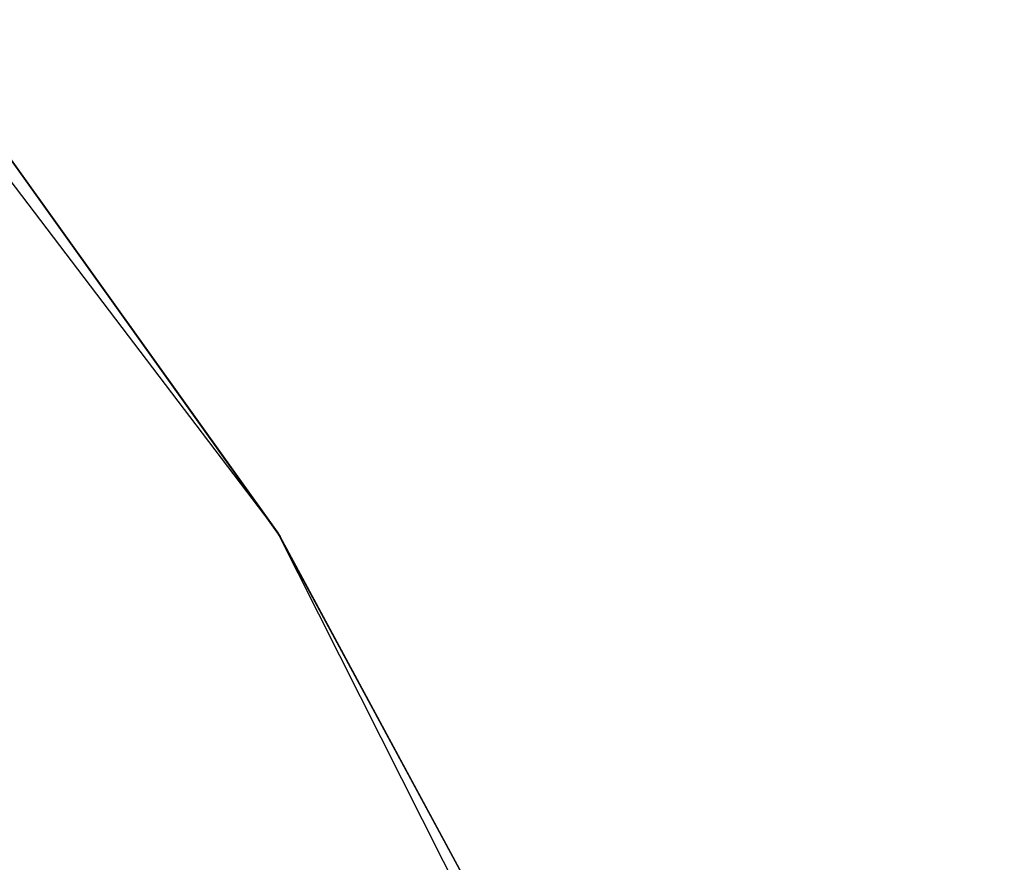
# Model space of a CAD drawing. Header units: millimetres. Extents: x -950 to 950, y -502 to 498.
# Tile 247 of 256: x -658.98 to -655.18, y -335.6 to -332.34. Entities that reach past the tile are written whole.
import ezdxf

# ---------------------------------------------------------------- set-up
doc = ezdxf.new("R2010")
doc.units = ezdxf.units.MM
doc.header["$MEASUREMENT"] = 0
doc.layers.add('KALDEWEI', color=7, linetype='Continuous', true_color=0xffffff)

msp = doc.modelspace()

# ---------------------------------------------------------------- meshes
at = {"layer": 'KALDEWEI'}
mesh = msp.add_polyface(dxfattribs=at)
corners = [(-657.05, -352.235, 526.758), (-656.887, -351.892, 528.817), (-657.05, -352.235, 528.817), (-656.156, -350.065, 526.71), (-655.652, -348.287, 528.817), (-655.549, -347.816, 526.633), (-655.181, -344.505, 528.817), (-655.228, -345.49, 526.517), (-655.203, -343.15, 526.356), (-655.481, -340.785, 528.817), (-655.472, -340.838, 526.151), (-656.034, -338.562, 525.911), (-656.467, -337.34, 528.817), (-656.871, -336.391, 525.655), (-657.989, -334.322, 528.817), (-657.978, -334.339, 525.404), (-659.341, -332.433, 525.178), (-660.034, -331.631, 528.817), (-660.925, -330.723, 525), (-662.699, -329.235, 528.817), (-681.747, -331.211, 532.75), (-677.597, -330.165, 532.817), (-677.793, -329.464, 532.75), (-690.245, -336.045, 529.545), (-687.494, -331.823, 528.817), (-690.305, -336.016, 528.817), (-687.444, -331.867, 529.545), (-683.445, -328.493, 529.545), (-690.053, -336.139, 530.29), (-687.284, -332.01, 530.29), (-689.719, -336.301, 531.006), (-687.007, -332.257, 531.006), (-689.252, -336.529, 531.646), (-686.619, -332.602, 531.646), (-688.677, -336.809, 532.165), (-686.141, -333.027, 532.165), (-688.033, -337.124, 532.536), (-685.606, -333.504, 532.536), (-687.364, -337.45, 532.75), (-685.05, -333.999, 532.75), (-686.71, -337.769, 532.817), (-684.507, -334.483, 532.817), (-681.361, -331.829, 532.817), (-683.332, -328.675, 530.29), (-683.135, -328.989, 531.006), (-682.86, -329.43, 531.646), (-682.521, -329.972, 532.165), (-682.141, -330.58, 532.536)]
mesh.append_faces([[corners[k] for k in face] for face in [(0, 1, 2, 2), (3, 1, 0, 0), (3, 4, 1, 1), (5, 4, 3, 3), (5, 6, 4, 4), (7, 6, 5, 5), (8, 6, 7, 7), (8, 9, 6, 6), (10, 9, 8, 8), (11, 9, 10, 10), (11, 12, 9, 9), (13, 12, 11, 11), (13, 14, 12, 12), (15, 14, 13, 13), (16, 14, 15, 15), (16, 17, 14, 14), (18, 17, 16, 16), (18, 19, 17, 17), (20, 21, 22, 22), (23, 24, 25, 25), (24, 26, 27, 27), (23, 26, 24, 24), (28, 26, 23, 23), (28, 29, 26, 26), (30, 29, 28, 28), (30, 31, 29, 29), (32, 31, 30, 30), (32, 33, 31, 31), (34, 33, 32, 32), (34, 35, 33, 33), (36, 35, 34, 34), (36, 37, 35, 35), (38, 37, 36, 36), (38, 39, 37, 37), (40, 39, 38, 38), (41, 39, 40, 40), (42, 39, 41, 41), (42, 20, 39, 39), (21, 20, 42, 42), (43, 26, 29, 29), (44, 29, 31, 31), (45, 31, 33, 33), (33, 46, 45, 45), (46, 33, 35, 35), (35, 47, 46, 46), (47, 35, 37, 37), (37, 20, 47, 47), (20, 37, 39, 39), (22, 47, 20, 20)]])

doc.saveas('drawing.dxf')
